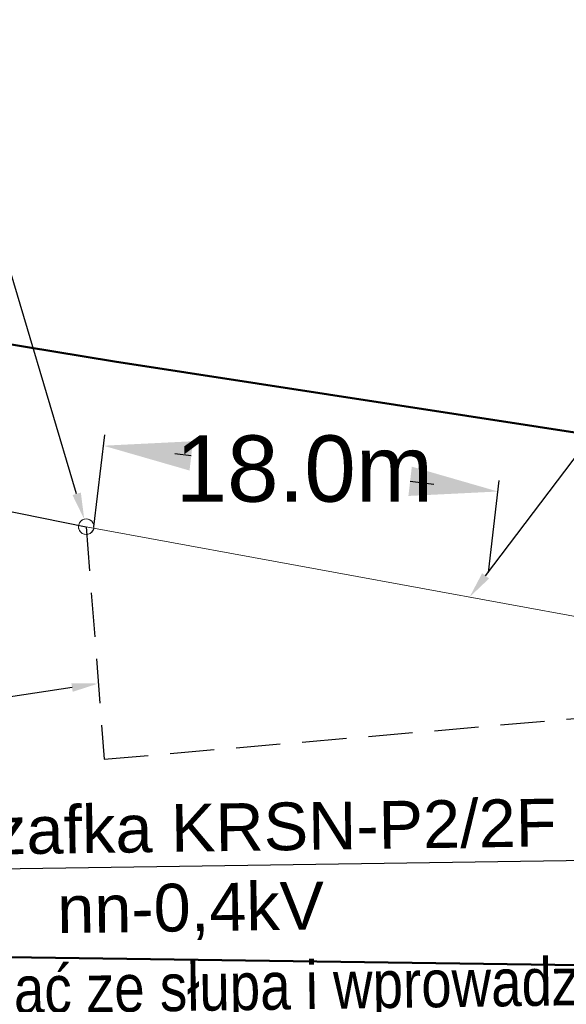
# Model space of a CAD drawing. Header units: millimetres. Extents: x 6504137 to 6515825, y 5737606 to 5784558.
# Tile 87 of 115: x 6512790 to 6512814, y 5766790 to 5766835. Entities that reach past the tile are written whole.
import ezdxf
from ezdxf import colors
from ezdxf.entities.mleader import LeaderData, LeaderLine
from ezdxf.math import Vec2, Vec3

# ---------------------------------------------------------------- set-up
doc = ezdxf.new("R2010")
doc.units = ezdxf.units.MM
doc.linetypes.add('JIS_02_2.0', pattern=[3, 2, -1])
for name, color, linetype, lineweight in [('-Linia kablowa nn', 132, 'JIS_02_2.0', 30), ('_-demontaż nn', 132, 'DEMONTAZ', 20), ('_Zakres mapy projektowej', 4, 'Continuous', 50), ('SUSM_T_3', 7, 'Continuous', 18)]:
    doc.layers.add(name, color=color, linetype=linetype, lineweight=lineweight)
doc.layers.add('-wymiary', color=7, linetype='Continuous', lineweight=35, true_color=0x000000)
doc.layers.add('istn. linia nap.', color=7, linetype='Continuous', lineweight=0, true_color=0x000000)
doc.layers.add('_Kąt załomu', color=7, linetype='Continuous')
doc.layers.add('_Opisy', color=7, linetype='Continuous')
doc.styles.add('GEO-INFO', font='arial.ttf')
doc.styles.get("Standard").update_dxf_attribs({"font": 'ARIALN.TTF'})
doc.linetypes.add('DEMONTAZ', pattern='A,1,["x",Standard,S=1,R=0,X=-0.1,Y=-0.35],1', length=2)
doc.dimstyles.new('Kat załomu', dxfattribs={"dimtxt": 2.2, "dimasz": 5, "dimexe": 0.18, "dimexo": 0.0625, "dimtad": 0, "dimtih": 1, "dimtoh": 1, "dimdec": 4, "dimzin": 0, "dimdsep": 46, "dimtxsty": 'Standard', "dimcen": 0.9, "dimse1": 1, "dimse2": 1, "dimadec": 0, "dimazin": 0, "dimtfac": 1, "dimtdec": 4, "dimtofl": 0, "dimtmove": 0, "dimatfit": 3, "dimfxl": 1, "dimtolj": 1, "dimtzin": 0, "dimarcsym": 0})
doc.dimstyles.new('McRobic', dxfattribs={"dimtxt": 3, "dimasz": 4, "dimexe": 0.5, "dimexo": 0.04, "dimgap": 0.4, "dimtad": 0, "dimtih": 1, "dimtoh": 1, "dimdec": 1, "dimrnd": 0.01, "dimzin": 0, "dimdsep": 46, "dimtxsty": 'Standard', "dimcen": 0.09, "dimadec": 0, "dimazin": 0, "dimtfac": 1, "dimtdec": 1, "dimtofl": 0, "dimtmove": 0, "dimatfit": 3, "dimfxl": 1, "dimtolj": 1, "dimtzin": 0, "dimlwd": 25, "dimlwe": 25, "dimarcsym": 0})

# ---------------------------------------------------------------- blocks, each defined once
blk = doc.blocks.new('*D34')
at = {"layer": '_Kąt załomu', "color": 0, "lineweight": -2, "transparency": 16777216}
for start, end in [(13.6882, 94.9795), (275.9609, 357.262)]:
    blk.add_arc((6512971.283, 5768158.259), 22.434, start, end, dxfattribs=at)
at = {"layer": '_Kąt załomu', "color": 0, "transparency": 16777216}
for points in [[(6512969.5, 5768179.791), (6512969.171, 5768181.425), (6512964.434, 5768179.622)], [(6512973.606, 5768135.113), (6512973.619, 5768136.78), (6512968.613, 5768135.985)]]:
    blk.add_solid(points, dxfattribs=at)
at = {"layer": 'Defpoints', "color": 0, "transparency": 16777216}
for p in [(6512024.983, 5771109.871), (6512971.283, 5768158.259), (6512990.974, 5768147.509), (6512523.51, 5764422.884)]:
    blk.add_point(p, dxfattribs=at)
at = {"layer": '_Kąt załomu', "color": 0, "transparency": 16777216, "insert": (6512993.615, 5768160.398), "char_height": 2.2, "attachment_point": 5, "rotation": 275}
blk.add_mtext('\\A1;205°', dxfattribs=at)
blk = doc.blocks.new('*D35')
at = {"layer": '_Kąt załomu', "color": 0, "lineweight": -2, "transparency": 16777216}
for start, end in [(5.0741, 70.3808), (283.8704, 349.1795)]:
    blk.add_arc((6512523.51, 5764422.884), 22.456, start, end, dxfattribs=at)
at = {"layer": '_Kąt załomu', "color": 0, "transparency": 16777216}
for points in [[(6512530.859, 5764443.226), (6512531.241, 5764444.848), (6512526.183, 5764445.181)], [(6512529.002, 5764400.256), (6512528.785, 5764401.909), (6512523.936, 5764400.432)]]:
    blk.add_solid(points, dxfattribs=at)
at = {"layer": 'Defpoints', "color": 0, "transparency": 16777216}
for p in [(6512971.283, 5768158.259), (6512523.51, 5764422.884), (6512542.646, 5764411.132), (6512550.208, 5763015.528)]:
    blk.add_point(p, dxfattribs=at)
at = {"layer": '_Kąt załomu', "color": 0, "transparency": 16777216, "insert": (6512545.938, 5764421.758), "char_height": 2.2, "attachment_point": 5, "rotation": 267}
blk.add_mtext('\\A1;172°', dxfattribs=at)
blk = doc.blocks.new('4_SUSM04_01')
at = {"linetype": 'Continuous'}
blk.add_circle((0, 0), 0.35, dxfattribs=at)
blk = doc.blocks.new('OKRAG_PELNY')
at = {"color": 0}
blk.add_lwpolyline([(0.5, 0), (0.482963, -0.12941), (0.433013, -0.25), (0.353553, -0.353553), (0.25, -0.433013), (0.12941, -0.482963), (0, -0.5), (-0.12941, -0.482963), (-0.25, -0.433013), (-0.353553, -0.353553), (-0.433013, -0.25), (-0.482963, -0.12941), (-0.5, 0), (-0.482963, 0.12941), (-0.433013, 0.25), (-0.353553, 0.353553), (-0.25, 0.433013), (-0.12941, 0.482963), (0, 0.5), (0.12941, 0.482963), (0.25, 0.433013), (0.353553, 0.353553), (0.433013, 0.25), (0.482963, 0.12941)], close=True, dxfattribs=at)
blk = doc.blocks.new('*D116')
at = {"layer": '-wymiary', "color": 0, "linetype": 'Continuous', "lineweight": 25, "transparency": 16777216}
for p, q in [((6512792.994, 5766811.672), (6512793.477, 5766815.834)), ((6512810.841, 5766809.6), (6512811.324, 5766813.762))]:
    blk.add_line(p, q, dxfattribs=at)
at = {"layer": '-wymiary', "color": 0, "lineweight": 25, "transparency": 16777216}
for p, q in [((6512797.393, 5766814.876), (6512796.644, 5766814.963)), ((6512807.293, 5766813.726), (6512808.366, 5766813.602))]:
    blk.add_line(p, q, dxfattribs=at)
at = {"layer": '-wymiary', "color": 0, "transparency": 16777216}
for points in [[(6512797.47, 5766815.538), (6512797.316, 5766814.214), (6512793.42, 5766815.337)], [(6512807.216, 5766813.064), (6512807.37, 5766814.389), (6512811.266, 5766813.265)]]:
    blk.add_solid(points, dxfattribs=at)
at = {"layer": 'Defpoints', "color": 0, "transparency": 16777216}
for p in [(6512793.42, 5766815.337), (6512792.99, 5766811.633), (6512810.836, 5766809.561)]:
    blk.add_point(p, dxfattribs=at)
at = {"layer": '-wymiary', "color": 0, "transparency": 16777216, "insert": (6512802.505, 5766814.282), "char_height": 3, "attachment_point": 5, "rotation": 0.0213, "style": 'GEO-INFO'}
blk.add_mtext('\\A1;18.0m', dxfattribs=at)

msp = doc.modelspace()

# ---------------------------------------------------------------- linework, layer by layer
at = {"layer": '-Linia kablowa nn'}
msp.add_lwpolyline([(6512792.64194, 5766811.67293), (6512792.64194, 5766811.67293), (6512792.64194, 5766811.67293), (6512792.64194, 5766811.67293), (6512792.64194, 5766811.67293), (6512792.64194, 5766811.67293), (6512792.64194, 5766811.67293), (6512792.64194, 5766811.67293), (6512792.64194, 5766811.67293), (6512792.64194, 5766811.67293), (6512792.64194, 5766811.67293), (6512792.64194, 5766811.67293), (6512792.64194, 5766811.67293), (6512792.64194, 5766811.67293), (6512792.64194, 5766811.67293), (6512792.64194, 5766811.67293), (6512792.64194, 5766811.67293), (6512792.64194, 5766811.67293), (6512792.64194, 5766811.67293), (6512792.64194, 5766811.67293), (6512792.64194, 5766811.67293), (6512792.64194, 5766811.67293), (6512792.64194, 5766811.67293), (6512792.64194, 5766811.67293), (6512792.64194, 5766811.67293), (6512792.64194, 5766811.67293), (6512792.64194, 5766811.67293), (6512792.64194, 5766811.67293), (6512792.64194, 5766811.67293), (6512792.64194, 5766811.67293), (6512792.64194, 5766811.67293), (6512792.64194, 5766811.67293), (6512792.64194, 5766811.67293), (6512792.64194, 5766811.67293), (6512792.64194, 5766811.67293), (6512792.64194, 5766811.67293), (6512792.64194, 5766811.67293), (6512792.64194, 5766811.67293), (6512792.64194, 5766811.67293), (6512792.64194, 5766811.67293), (6512792.64194, 5766811.67293), (6512792.64194, 5766811.67293), (6512792.64194, 5766811.67293), (6512792.64194, 5766811.67293), (6512792.64194, 5766811.67293), (6512792.64194, 5766811.67293), (6512792.64194, 5766811.67293), (6512792.64194, 5766811.67293), (6512792.64194, 5766811.67293), (6512792.64194, 5766811.67293), (6512792.64194, 5766811.67293), (6512792.64194, 5766811.67293), (6512792.64194, 5766811.67293), (6512792.64194, 5766811.67293), (6512792.64194, 5766811.67293), (6512792.64194, 5766811.67293), (6512792.64194, 5766811.67293), (6512792.64194, 5766811.67293), (6512792.64194, 5766811.67293), (6512792.64194, 5766811.67293), (6512792.64194, 5766811.67293), (6512792.64194, 5766811.67293), (6512792.64194, 5766811.67293), (6512792.64194, 5766811.67293), (6512792.64194, 5766811.67293), (6512792.64194, 5766811.67293), (6512792.64194, 5766811.67293), (6512792.64194, 5766811.67293), (6512792.64194, 5766811.67293), (6512792.64194, 5766811.67293), (6512792.64194, 5766811.67293), (6512792.64194, 5766811.67293), (6512792.64194, 5766811.67293), (6512792.64194, 5766811.67293), (6512792.64194, 5766811.67293), (6512792.64194, 5766811.67293), (6512792.64194, 5766811.67293), (6512792.64194, 5766811.67293), (6512792.64194, 5766811.67293), (6512792.64194, 5766811.67293), (6512792.64194, 5766811.67293), (6512792.64194, 5766811.67293), (6512792.64194, 5766811.67293), (6512792.64194, 5766811.67293), (6512792.64194, 5766811.67293), (6512792.64194, 5766811.67293), (6512792.64194, 5766811.67293), (6512792.64194, 5766811.67293), (6512792.64194, 5766811.67293), (6512792.64194, 5766811.67293), (6512792.64194, 5766811.67293), (6512792.64194, 5766811.67293), (6512792.64194, 5766811.67293), (6512792.64194, 5766811.67293), (6512792.64194, 5766811.67293), (6512792.64194, 5766811.67293), (6512792.64194, 5766811.67293), (6512792.64194, 5766811.67293), (6512792.64194, 5766811.67293), (6512792.64194, 5766811.67293), (6512792.64194, 5766811.67293), (6512792.64194, 5766811.67293), (6512792.64194, 5766811.67293), (6512792.64194, 5766811.67293), (6512792.64194, 5766811.67293), (6512792.64194, 5766811.67293), (6512792.64194, 5766811.67293), (6512792.64194, 5766811.67293), (6512792.64194, 5766811.67293), (6512792.64194, 5766811.67293), (6512792.64194, 5766811.67293), (6512792.64194, 5766811.67293), (6512792.64194, 5766811.67293), (6512792.64194, 5766811.67293), (6512792.64194, 5766811.67293), (6512792.64194, 5766811.67293), (6512792.64194, 5766811.67293), (6512792.64194, 5766811.67293), (6512792.64194, 5766811.67293), (6512792.64194, 5766811.67293), (6512792.64194, 5766811.67293), (6512792.64194, 5766811.67293), (6512792.64194, 5766811.67293), (6512792.64194, 5766811.67293), (6512792.64194, 5766811.67293), (6512792.64194, 5766811.67293), (6512792.64194, 5766811.67293), (6512792.64194, 5766811.67293), (6512792.64194, 5766811.67293), (6512792.64194, 5766811.67293), (6512792.64194, 5766811.67293), (6512792.64194, 5766811.67293), (6512792.64194, 5766811.67293), (6512792.64194, 5766811.67293), (6512792.64194, 5766811.67293), (6512792.64194, 5766811.67293), (6512792.64194, 5766811.67293), (6512792.64194, 5766811.67293), (6512792.64194, 5766811.67293), (6512792.64194, 5766811.67293), (6512792.64194, 5766811.67293), (6512792.64194, 5766811.67293), (6512792.64194, 5766811.67293), (6512792.64194, 5766811.67293), (6512792.64194, 5766811.67293), (6512792.64194, 5766811.67293), (6512792.64194, 5766811.67293), (6512792.64194, 5766811.67293), (6512792.64194, 5766811.67293), (6512792.64194, 5766811.67293), (6512792.64194, 5766811.67293), (6512792.64194, 5766811.67293), (6512792.64194, 5766811.67293), (6512792.64194, 5766811.67293), (6512792.64194, 5766811.67293), (6512792.64194, 5766811.67293), (6512792.64194, 5766811.67293), (6512792.64194, 5766811.67293), (6512792.64194, 5766811.67293), (6512792.64194, 5766811.67293), (6512792.64194, 5766811.67293), (6512792.64194, 5766811.67293), (6512792.64194, 5766811.67293), (6512792.64194, 5766811.67293), (6512792.64194, 5766811.67293), (6512792.64194, 5766811.67293), (6512792.64194, 5766811.67293), (6512792.64194, 5766811.67293), (6512792.64194, 5766811.67293), (6512792.64194, 5766811.67293), (6512792.64194, 5766811.67293), (6512792.64194, 5766811.67293), (6512792.64194, 5766811.67293), (6512792.64194, 5766811.67293), (6512792.64194, 5766811.67293), (6512792.64194, 5766811.67293), (6512792.64194, 5766811.67293), (6512792.64194, 5766811.67293), (6512792.64194, 5766811.67293), (6512792.64194, 5766811.67293), (6512792.64194, 5766811.67293), (6512792.64194, 5766811.67293), (6512792.64194, 5766811.67293), (6512792.64194, 5766811.67293), (6512792.64194, 5766811.67293), (6512792.64194, 5766811.67293), (6512792.64194, 5766811.67293), (6512792.64194, 5766811.67293), (6512792.64194, 5766811.67293), (6512792.64194, 5766811.67293), (6512792.64194, 5766811.67293), (6512792.64194, 5766811.67293), (6512792.64194, 5766811.67293), (6512792.64194, 5766811.67293), (6512792.64194, 5766811.67293), (6512792.64194, 5766811.67293), (6512792.64194, 5766811.67293), (6512792.64194, 5766811.67293), (6512792.64194, 5766811.67293), (6512792.64194, 5766811.67293), (6512792.64194, 5766811.67293), (6512792.64194, 5766811.67293), (6512792.64194, 5766811.67293), (6512792.64194, 5766811.67293), (6512792.64194, 5766811.67293), (6512792.64194, 5766811.67293), (6512792.64194, 5766811.67293), (6512792.64194, 5766811.67293), (6512792.64194, 5766811.67293), (6512792.64194, 5766811.67293), (6512792.64194, 5766811.67293), (6512792.64194, 5766811.67293), (6512792.64194, 5766811.67293), (6512792.64194, 5766811.67293), (6512792.64194, 5766811.67293), (6512792.64194, 5766811.67293), (6512792.64194, 5766811.67293), (6512792.64194, 5766811.67293), (6512792.64194, 5766811.67293), (6512792.64194, 5766811.67293), (6512792.64194, 5766811.67293), (6512792.64194, 5766811.67293), (6512792.64194, 5766811.67293), (6512792.64194, 5766811.67293), (6512792.64194, 5766811.67293), (6512792.64194, 5766811.67293), (6512792.64194, 5766811.67293), (6512792.64194, 5766811.67293), (6512792.64194, 5766811.67293), (6512792.64194, 5766811.67293), (6512792.64194, 5766811.67293), (6512792.64194, 5766811.67293), (6512792.64194, 5766811.67293), (6512792.64194, 5766811.67293), (6512792.64194, 5766811.67293), (6512792.64194, 5766811.67293), (6512792.64194, 5766811.67293), (6512792.64194, 5766811.67293), (6512792.64194, 5766811.67293), (6512792.64194, 5766811.67293), (6512792.64194, 5766811.67293), (6512792.64194, 5766811.67293), (6512792.64194, 5766811.67293), (6512792.64194, 5766811.67293), (6512792.64194, 5766811.67293), (6512792.64194, 5766811.67293), (6512792.64194, 5766811.67293), (6512792.64194, 5766811.67293), (6512792.64194, 5766811.67293), (6512792.64194, 5766811.67293), (6512792.64194, 5766811.67293), (6512792.64194, 5766811.67293), (6512792.64194, 5766811.67293), (6512792.64194, 5766811.67293), (6512792.64194, 5766811.67293), (6512792.64194, 5766811.67293), (6512792.64194, 5766811.67293), (6512792.64194, 5766811.67293), (6512792.64194, 5766811.67293), (6512792.64194, 5766811.67293), (6512792.64194, 5766811.67293), (6512792.64194, 5766811.67293), (6512793.44947, 5766801.15855), (6512793.44947, 5766801.15855), (6512793.44947, 5766801.15855), (6512793.44947, 5766801.15855), (6512793.44947, 5766801.15855), (6512793.44947, 5766801.15855), (6512793.44947, 5766801.15855), (6512793.44947, 5766801.15855), (6512793.44947, 5766801.15855), (6512793.44947, 5766801.15855), (6512793.44947, 5766801.15855), (6512793.44947, 5766801.15855), (6512793.44947, 5766801.15855), (6512793.44947, 5766801.15855), (6512793.44947, 5766801.15855), (6512793.44947, 5766801.15855), (6512793.44947, 5766801.15855), (6512793.44947, 5766801.15855), (6512793.44947, 5766801.15855), (6512793.44947, 5766801.15855), (6512793.44947, 5766801.15855), (6512793.44947, 5766801.15855), (6512793.44947, 5766801.15855), (6512793.44947, 5766801.15855), (6512793.44947, 5766801.15855), (6512793.44947, 5766801.15855), (6512793.44947, 5766801.15855), (6512793.44947, 5766801.15855), (6512793.44947, 5766801.15855), (6512793.44947, 5766801.15855), (6512793.44947, 5766801.15855), (6512793.44947, 5766801.15855), (6512831.47095, 5766804.43613)], dxfattribs=at)
at = {"layer": '_-demontaż nn', "linetype": 'DEMONTAZ'}
msp.add_line((6512792.64194, 5766811.67293), (6512838.89977, 5766803.18892), dxfattribs=at)
at = {"layer": '_Zakres mapy projektowej'}
msp.add_lwpolyline([(6512740.65926, 5766820.9611), (6512741.38776, 5766827.80483), (6512793.92532, 5766819.14856), (6512857.86172, 5766809.29241), (6512857.4332, 5766798.57921), (6512856.87146, 5766791.2569), (6512856.87146, 5766791.2569), (6512780.46953, 5766792.3227), (6512779.9553, 5766810.92082), (6512740.01647, 5766816.83451), (6512740.65926, 5766820.9611)], dxfattribs=at)
at = {"layer": 'istn. linia nap.', "color": 18, "linetype": 'Continuous', "lineweight": 30, "true_color": 0x000000}
msp.add_line((6512745.87925, 5766821.13803), (6512792.64194, 5766811.67293), dxfattribs=at)

# ---------------------------------------------------------------- block references
at = {"layer": '_-demontaż nn', "lineweight": 18, "xscale": 0.6999999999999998, "yscale": 0.6999999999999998, "rotation": 179.6972132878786}
msp.add_blockref('OKRAG_PELNY', (6512792.64194, 5766811.67293), dxfattribs=at)
at = {"layer": 'SUSM_T_3'}
msp.add_blockref('4_SUSM04_01', (6512792.64194, 5766811.67293), dxfattribs=at)
msp.add_blockref('4_SUSM04_01', (6512792.64194, 5766811.67293), dxfattribs=at)

# ---------------------------------------------------------------- dimensions: what is measured, and where the dimension line sits
at = {"layer": '-wymiary', "color": 7, "linetype": 'Continuous'}
dim = msp.add_linear_dim(base=(6512793.41971, 5766815.33712), p1=(6512810.83615, 5766809.56055), p2=(6512792.9896, 5766811.63257), angle=173.377503, dimstyle='McRobic', override={"dimpost": 'm', "dimtxsty": 'GEO-INFO'}, dxfattribs=at)
dim.commit()
dim.dimension.update_dxf_attribs({"geometry": '*D116', "text_midpoint": (6512802.50461, 5766814.28234), "dimtype": 161, "text_rotation": 210})
at = {"layer": '_Kąt załomu'}
for base, center, p1, p2, picture, middle, turn in [((6512990.97356, 5768147.50921), (6512971.283, 5768158.259), (6512024.983, 5771109.871), (6512523.51, 5764422.884), '*D34', (6512993.61465, 5768160.39758), 275), ((6512542.6462, 5764411.13249), (6512523.51, 5764422.884), (6512971.283, 5768158.259), (6512550.208, 5763015.528), '*D35', (6512545.93819, 5764421.75787), 267)]:
    dim = msp.add_angular_dim_3p(base=base, center=center, p1=p1, p2=p2, dimstyle='Kat załomu', dxfattribs=at)
    dim.commit()
    dim.dimension.update_dxf_attribs({"geometry": picture, "text_midpoint": middle, "text_rotation": turn})

# ---------------------------------------------------------------- leaders
at = {"layer": '_Opisy', "linetype": 'Continuous'}
ml = msp.add_multileader_mtext('Standard', dxfattribs=at)
ml.set_content('{\\fArial|b0|i0|c238|p34;I/15      \\P\\C256;istn. P-9/ZN\\P}do przebudowy na\\P{\\fArial|b0|i0|c238|p34;\\C256;Kgo 10,5/xxE\\P}z ogranicznikiem przepieć', color=256)
ml.set_leader_properties()
ml.build(insert=Vec2(0, 0))
ml.multileader.update_dxf_attribs({"text_left_attachment_type": 6, "text_right_attachment_type": 6, "dogleg_length": 0.45, "arrow_head_size": 1.2, "scale": 0.8})
ctx = ml.context
ctx.base_point, ctx.scale, ctx.char_height, ctx.arrow_head_size, ctx.landing_gap_size, ctx.plane_origin, ctx.plane_x_axis, ctx.plane_y_axis = Vec3(6512758.01664, 5766830.49312), 0.8, 2.16, 1.2, 0.072, Vec3(6512849.87791, 5766813.84822), Vec3(0.99989223, 0.01468122), Vec3(-0.01468122, 0.99989223)
ctx.left_attachment, ctx.right_attachment, ctx.text_align_type = 6, 6, 2
notes = []
notes.append((ctx, [(0, (1, 1, 0), (6512786.91577, 5766830.91744), (-0.99989223, -0.01468122), 0.36, [(0, [(6512792.55314, 5766812.01148)], 0, [])])]))
ctx.mtext.insert, ctx.mtext.text_direction, ctx.mtext.rotation, ctx.mtext.alignment, ctx.mtext.flow_direction = Vec3(6512786.44225, 5766833.74266), Vec3(0.99989223, 0.01468122), 0.01468174, 3, 5
ml = msp.add_multileader_mtext('Standard', dxfattribs=at)
ml.set_content('\\pxqc;{\\fArial|b0|i0|c238|p34;Istn. linia napowietrzna \\Ptypu AL 3x35mm², \\PAL 1x25mm²\\P\\pq*;do demontażu}', color=256)
ml.set_leader_properties()
ml.build(insert=Vec2(0, 0))
ml.multileader.update_dxf_attribs({"text_left_attachment_type": 6, "text_right_attachment_type": 6, "dogleg_length": 0.45, "arrow_head_size": 1.2, "scale": 0.8})
ctx = ml.context
ctx.base_point, ctx.scale, ctx.char_height, ctx.arrow_head_size, ctx.landing_gap_size, ctx.plane_origin, ctx.plane_x_axis, ctx.plane_y_axis = Vec3(6512824.02568, 5766826.61483), 0.8, 2.16, 1.2, 0.072, Vec3(6512901.75814, 5766866.38743), Vec3(0.99989223, 0.01468122), Vec3(-0.01468122, 0.99989223)
ctx.left_attachment, ctx.right_attachment = 6, 6
notes.append((ctx, [(0, (1, 1, 0), (6512823.66572, 5766826.60955), (0.99989223, 0.01468122), 0.36, [(0, [(6512809.98563, 5766808.49197)], 0, [])])]))
ctx.mtext.insert, ctx.mtext.text_direction, ctx.mtext.rotation, ctx.mtext.alignment, ctx.mtext.flow_direction = Vec3(6512839.20665, 5766829.03333), Vec3(0.99989223, 0.01468122), 0.01468174, 2, 5
ml = msp.add_multileader_mtext('Standard', dxfattribs=at)
ml.set_content('{\\fArial|b0|i0|c238|p34;\\C256; Proj. linia kablowa nn NA2XY (YAKXS) \\P4x120 SE L=00077|00104m\\P\\P\\pxqc; }', color=256)
ml.set_leader_properties()
ml.build(insert=Vec2(0, 0))
ml.multileader.update_dxf_attribs({"text_left_attachment_type": 6, "text_right_attachment_type": 6, "dogleg_length": 0.36, "arrow_head_size": 1.2, "scale": 0.8})
ctx = ml.context
ctx.base_point, ctx.scale, ctx.char_height, ctx.arrow_head_size, ctx.landing_gap_size, ctx.plane_origin, ctx.plane_x_axis, ctx.plane_y_axis = Vec3(6512732.20581, 5766802.64055), 0.8, 2.16, 1.2, 0.072, Vec3(6512659.89582, 5766565.82755), Vec3(0.99989223, 0.01468122), Vec3(-0.01468122, 0.99989223)
ctx.left_attachment, ctx.right_attachment = 6, 6
notes.append((ctx, [(1, (1, 1, 0), (6512785.52113, 5766803.42337), (-0.99989223, -0.01468122), 0.288, [(1, [(6512793.18678, 5766804.57881)], 0, [])])]))
ctx.mtext.insert, ctx.mtext.text_direction, ctx.mtext.rotation, ctx.mtext.flow_direction = Vec3(6512732.24553, 5766804.83968), Vec3(0.99989223, 0.01468122), 0.01468174, 5
ml = msp.add_multileader_mtext('Standard', dxfattribs=at)
ml.set_content('\\pxqc;{\\fArial|b0|i0|c238|p34;\\C256;Proj. szafka KRSN-P2/2F\\P nn-0,4kV\\P}istn. linię kablową zdjąć ze słupa i wprowadzić do złącza', color=256)
ml.set_leader_properties()
ml.build(insert=Vec2(0, 0))
ml.multileader.update_dxf_attribs({"text_left_attachment_type": 6, "text_right_attachment_type": 6, "dogleg_length": 0.36, "arrow_head_size": 1.2, "scale": 0.8})
ctx = ml.context
ctx.base_point, ctx.scale, ctx.char_height, ctx.arrow_head_size, ctx.landing_gap_size, ctx.plane_origin, ctx.plane_x_axis, ctx.plane_y_axis = Vec3(6512766.10719, 5766795.8446, 103.2), 0.8, 2.16, 1.2, 0.072, Vec3(6512645.30304, 5766650.14542, 103.2), Vec3(0.99989223, 0.01468122), Vec3(-0.01468122, 0.99989223)
ctx.left_attachment, ctx.right_attachment = 6, 6
notes.append((ctx, [(1, (1, 1, 0), (6512828.0218, 5766796.75368, 103.2), (-0.99989223, -0.01468122), 0.288, [(1, [(6512838.15897, 5766803.74012, 103.2)], 0, [])])]))
ctx.mtext.insert, ctx.mtext.text_direction, ctx.mtext.rotation, ctx.mtext.alignment, ctx.mtext.flow_direction = Vec3(6512796.87894, 5766799.12859, 103.2), Vec3(0.99989223, 0.01468122), 0.01468174, 2, 5
ml = msp.add_multileader_mtext('Standard', dxfattribs=at)
ml.set_content('\\pxqc;{\\fArial|b0|i0|c238|p34;\\C256;Proj. linia kablowa nn [zlz]\\Ptypu YKXS \\P4x10mm² L=00011|00019m}', color=256)
ml.set_leader_properties()
ml.build(insert=Vec2(0, 0))
ml.multileader.update_dxf_attribs({"text_left_attachment_type": 6, "text_right_attachment_type": 6, "dogleg_length": 0.36, "arrow_head_size": 1.2, "scale": 0.8})
ctx = ml.context
ctx.base_point, ctx.scale, ctx.char_height, ctx.arrow_head_size, ctx.landing_gap_size, ctx.plane_origin, ctx.plane_x_axis, ctx.plane_y_axis = Vec3(6512790.96116, 5766782.63484, 51.6), 0.8, 2.16, 1.2, 0.072, Vec3(6512689.15666, 5766674.29354, 51.6), Vec3(0.99989223, 0.01468122), Vec3(-0.01468122, 0.99989223)
ctx.left_attachment, ctx.right_attachment, ctx.text_align_type = 6, 6, 2
notes.append((ctx, [(1, (1, 1, 0), (6512828.09, 5766783.18, 51.6), (-0.99989223, -0.01468122), 0.288, [(1, [(6512838.68979, 5766795.49581, 51.6)], 0, [])])]))
ctx.mtext.insert, ctx.mtext.text_direction, ctx.mtext.rotation, ctx.mtext.alignment, ctx.mtext.flow_direction = Vec3(6512809.34056, 5766785.70004, 51.6), Vec3(0.99989223, 0.01468122), 0.01468174, 2, 5
for ctx, leaders in notes:
    for number, flags, end, landing, length, lines in leaders:
        leader = LeaderData()
        leader.index, (leader.has_last_leader_line, leader.has_dogleg_vector, leader.attachment_direction) = number, flags
        leader.last_leader_point, leader.dogleg_vector, leader.dogleg_length = Vec3(end), Vec3(landing), length
        for number, points, colour, breaks in lines:
            line = LeaderLine()
            line.index, line.vertices, line.color, line.breaks = number, Vec3.list(points), colors.encode_raw_color(colour), breaks
            leader.lines.append(line)
        ctx.leaders.append(leader)

doc.saveas('drawing.dxf')
